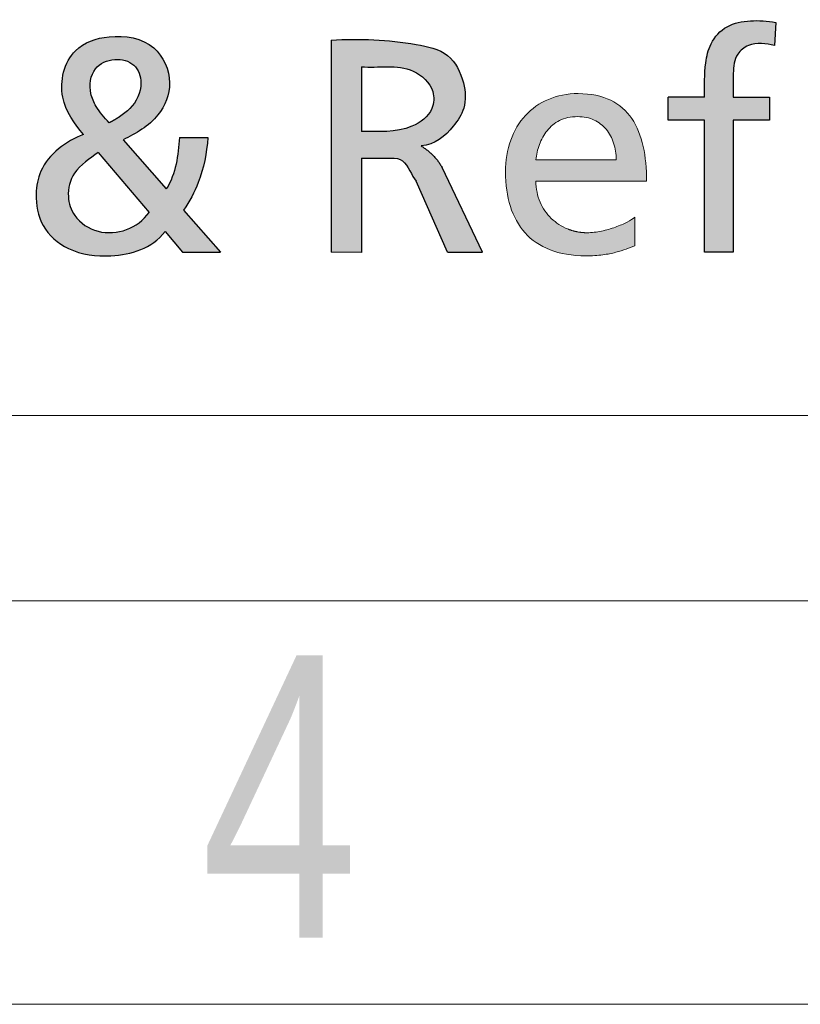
# Model space of a CAD drawing. Header units: millimetres. Extents: x 195 to 7681, y 65 to 5395.
# Tile 61 of 80: x 5509 to 5635, y 65 to 224. Entities that reach past the tile are written whole.
import ezdxf

# ---------------------------------------------------------------- set-up
doc = ezdxf.new("R2010")
doc.units = ezdxf.units.MM
doc.layers.add('FORMAT', color=7, linetype='Continuous')
doc.styles.add('SLDTEXTSTYLE3', font='TXT', dxfattribs={"width": 0.75})

# ---------------------------------------------------------------- blocks, each defined once
blk = doc.blocks.new('LOGO_sombreado')
at = {"linetype": 'Continuous', "ltscale": 13}
h = blk.add_hatch(color=7, dxfattribs=at)
edge = h.paths.add_edge_path(flags=0)
edge.add_spline(control_points=[(371.9578624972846, 51.26155251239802), (371.9682883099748, 52.55459429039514), (371.9004231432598, 54.81656569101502), (372.1986442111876, 58.08992134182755), (374.9253768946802, 60.25487243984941), (377.2829667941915, 59.87943518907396), (378.6148361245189, 59.59023252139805)], knot_values=[0, 0, 0, 0, 0.2854310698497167, 0.5205446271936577, 0.6849993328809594, 1, 1, 1, 1], weights=[1, 1, 1, 1, 1, 1, 1], degree=3, periodic=0)
edge.add_line((378.6148361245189, 59.59023252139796), (378.8167292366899, 63.30286614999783))
edge.add_spline(control_points=[(378.8167292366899, 63.30286614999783), (377.469409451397, 63.54071289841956), (374.8376899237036, 63.74520638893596), (370.8251354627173, 63.02004193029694), (368.2139499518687, 60.15141135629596), (367.2876234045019, 56.0213847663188), (367.3627163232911, 53.10904677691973), (367.3622303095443, 51.26155251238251)], knot_values=[0, 0, 0, 0, 0.1997988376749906, 0.3894495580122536, 0.5735241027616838, 0.7289501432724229, 1, 1, 1, 1], weights=[1, 1, 1, 1, 1, 1, 1, 1], degree=3, periodic=0)
edge.add_line((367.3622303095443, 51.26155251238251), (361.4853500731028, 51.26155251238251))
edge.add_line((361.4853500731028, 51.26155251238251), (361.4853500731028, 47.54264279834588))
edge.add_line((361.4853500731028, 47.54264279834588), (367.3622246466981, 47.54264279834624))
edge.add_line((367.3622246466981, 47.54264279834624), (367.3622246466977, 26.29437483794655))
edge.add_line((367.3622246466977, 26.29437483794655), (371.9578571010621, 26.29437483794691))
edge.add_line((371.9578571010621, 26.29437483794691), (371.9578571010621, 47.54264279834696))
edge.add_line((371.9578571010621, 47.54264279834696), (377.8347316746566, 47.5426427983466))
edge.add_line((377.8347316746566, 47.5426427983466), (377.8347316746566, 51.26155251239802))
edge.add_line((377.8347316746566, 51.26155251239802), (371.9578624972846, 51.26155251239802))
h = blk.add_hatch(color=7, dxfattribs=at)
edge = h.paths.add_edge_path(flags=0)
edge.add_spline(control_points=[(283.4674049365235, 33.04875140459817), (284.402983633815, 34.4536052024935), (286.4188246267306, 38.13245896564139), (287.1891561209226, 42.29424861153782), (287.3795749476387, 44.74441146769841)], knot_values=[0, 0, 0, 0, 0.4065839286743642, 1, 1, 1, 1], weights=[1, 1, 1, 1, 1], degree=3, periodic=0)
edge.add_line((287.3795749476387, 44.74441146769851), (282.7839535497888, 44.75226723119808))
edge.add_spline(control_points=[(282.7839535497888, 44.75226723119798), (282.5902633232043, 41.90625636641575), (282.2798374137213, 38.94256868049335), (280.676252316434, 36.4722929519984)], knot_values=[0, 0, 0, 0, 1, 1, 1, 1], weights=[1, 1, 1, 1], degree=3, periodic=0)
edge.add_line((280.6762523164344, 36.4722929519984), (273.7239019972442, 44.40661365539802))
edge.add_spline(control_points=[(273.7239019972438, 44.40661365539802), (275.7827596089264, 45.38408974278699), (279.5521909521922, 47.53361772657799), (282.0629908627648, 53.76236920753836), (279.0486084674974, 60.44779786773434), (271.9124739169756, 61.61266581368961), (264.7932775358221, 59.24300854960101), (262.8408896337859, 51.12563470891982), (265.8960833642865, 47.00332869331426), (267.3513069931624, 45.24089569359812)], knot_values=[0, 0, 0, 0, 0.1490557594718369, 0.2667255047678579, 0.3997881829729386, 0.5586868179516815, 0.6849578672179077, 0.8509330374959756, 1, 1, 1, 1], weights=[1, 1, 1, 1, 1, 1, 1, 1, 1, 1], degree=3, periodic=0)
edge.add_spline(control_points=[(267.3513069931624, 45.24089569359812), (264.562057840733, 44.22517308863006), (260.5677822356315, 41.27801848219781), (259.4408351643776, 35.19985269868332), (260.3465999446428, 30.22200102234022), (265.1237160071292, 26.06671883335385), (272.7859529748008, 25.23522711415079), (278.3305339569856, 26.85187530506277), (280.5214937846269, 29.61735409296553)], knot_values=[0, 0, 0, 0, 0.2281589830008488, 0.3202652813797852, 0.4488884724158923, 0.5851883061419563, 0.7570426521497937, 1, 1, 1, 1], weights=[1, 1, 1, 1, 1, 1, 1, 1, 1], degree=3, periodic=0)
edge.add_line((280.5214937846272, 29.61735409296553), (283.3197165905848, 26.29436631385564))
edge.add_line((283.3197165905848, 26.29436631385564), (289.4330714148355, 26.29436631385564))
edge.add_line((289.4330714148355, 26.29436631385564), (283.4674049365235, 33.04875140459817))
edge = h.paths.add_edge_path(flags=0)
edge.add_spline(control_points=[(277.9283063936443, 32.7030978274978), (276.1300658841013, 30.15734839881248), (271.0344753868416, 28.25050658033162), (265.8109654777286, 31.58302972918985), (264.5520604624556, 35.45408101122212), (265.6602857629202, 39.68915816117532), (268.373175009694, 41.39189404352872), (269.7033224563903, 42.34840372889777)], knot_values=[0, 0, 0, 0, 0.3539609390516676, 0.5292754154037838, 0.6541513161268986, 0.8034518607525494, 1, 1, 1, 1], weights=[1, 1, 1, 1, 1, 1, 1, 1], degree=3, periodic=0)
edge.add_line((269.7033224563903, 42.34840372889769), (277.9283063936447, 32.70309782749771))
edge = h.paths.add_edge_path(flags=0)
edge.add_spline(control_points=[(271.469297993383, 47.15455957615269), (270.7207086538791, 47.99343547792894), (269.4728242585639, 49.39182587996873), (268.1431492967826, 52.33476654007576), (268.6159162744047, 56.1110011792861), (272.2627033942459, 57.73123502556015), (275.8002563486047, 56.85718592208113), (277.1392425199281, 53.02141946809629), (275.5299397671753, 49.78469591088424), (273.721037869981, 48.50542471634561), (273.1394332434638, 48.09410885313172)], knot_values=[0, 0, 0, 0, 0.1287241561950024, 0.2145807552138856, 0.3703793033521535, 0.5029583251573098, 0.6266524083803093, 0.7444102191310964, 0.9178218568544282, 1, 1, 1, 1], weights=[1, 1, 1, 1, 1, 1, 1, 1, 1, 1, 1], degree=3, periodic=0)
edge.add_spline(control_points=[(273.1394332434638, 48.09410885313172), (272.3363522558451, 47.56747502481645), (271.469297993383, 47.15455957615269)], knot_values=[0, 0, 0, 1, 1, 1], weights=[1, 1, 1], degree=2, periodic=0)
h = blk.add_hatch(color=7, dxfattribs=at)
edge = h.paths.add_edge_path(flags=0)
edge.add_line((312.1166924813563, 41.44683689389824), (316.7900943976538, 41.44683689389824))
edge.add_spline(control_points=[(316.7900943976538, 41.44683689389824), (317.6442733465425, 41.44683689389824), (319.4366160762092, 41.18307482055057), (320.1558496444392, 38.56131194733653), (320.9322210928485, 37.73134982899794)], knot_values=[0, 0, 0, 0, 0.3333596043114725, 1, 1, 1, 1], weights=[1, 1, 1, 1, 1], degree=3, periodic=0)
edge.add_line((320.9322210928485, 37.73134982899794), (325.9771208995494, 26.29295754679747))
edge.add_line((325.9771208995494, 26.29295754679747), (331.579611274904, 26.29295754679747))
edge.add_line((331.579611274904, 26.29295754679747), (325.106345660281, 39.93197100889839))
edge.add_spline(control_points=[(325.106345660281, 39.93197100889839), (323.8577324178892, 42.12064316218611), (321.714937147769, 43.40538465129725)], knot_values=[0, 0, 0, 1, 1, 1], weights=[1, 1, 1], degree=2, periodic=0)
edge.add_spline(control_points=[(321.714937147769, 43.40538465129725), (323.9181732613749, 43.60834960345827), (326.436760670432, 45.68684416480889), (329.0357258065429, 49.60682088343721), (328.757694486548, 53.95407266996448), (326.3956041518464, 58.67049738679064), (317.9367987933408, 60.48454633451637), (311.9736527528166, 60.73555604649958), (307.2070442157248, 60.46020784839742)], knot_values=[0, 0, 0, 0, 0.1644101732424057, 0.2524804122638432, 0.3603426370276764, 0.4947050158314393, 0.6362272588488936, 1, 1, 1, 1], weights=[1, 1, 1, 1, 1, 1, 1, 1, 1], degree=3, periodic=0)
edge.add_line((307.2070442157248, 60.46020784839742), (307.2070442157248, 26.30172966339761))
edge.add_line((307.2070442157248, 26.30172966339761), (312.1166924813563, 26.26712770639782))
edge.add_line((312.1166924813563, 26.26712770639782), (312.1166924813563, 41.44683689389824))
edge = h.paths.add_edge_path(flags=0)
edge.add_line((312.1124471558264, 45.74244189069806), (312.1124471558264, 56.15906227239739))
edge.add_spline(control_points=[(312.1124471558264, 56.15906227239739), (314.796957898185, 55.93974003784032), (319.4740584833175, 56.99450687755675), (323.919043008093, 52.9343786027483), (323.7182041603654, 48.71867685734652), (319.1222426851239, 45.32634176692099), (314.8209965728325, 45.74132285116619), (312.1124471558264, 45.74244189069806)], knot_values=[0, 0, 0, 0, 0.2978892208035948, 0.45942292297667, 0.5557703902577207, 0.7086388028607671, 1, 1, 1, 1], weights=[1, 1, 1, 1, 1, 1, 1, 1], degree=3, periodic=0)
h = blk.add_hatch(color=7, dxfattribs=at)
edge = h.paths.add_edge_path(flags=0)
edge.add_spline(control_points=[(350.7630137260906, 29.6833425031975), (349.9884354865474, 29.52151378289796), (349.1989312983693, 29.42410232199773), (348.4408501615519, 29.42410232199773)], knot_values=[22.00002, 22.00002, 22.00002, 22.00002, 23.00002, 23.00002, 23.00002, 23.00002], weights=[1, 1, 1, 1], degree=3, periodic=0)
edge.add_arc((348.4335261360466, 37.77316155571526), 8.349062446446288, 248.0559337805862, 270.05026142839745, ccw=False)
edge.add_arc((348.3821460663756, 37.63713075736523), 8.203687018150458, 226.037883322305, 248.033742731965, ccw=False)
edge.add_arc((348.2616537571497, 37.5020060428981), 8.022783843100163, 203.0267579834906, 225.987384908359, ccw=False)
edge.add_spline(control_points=[(340.8781070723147, 34.36380608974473), (340.446825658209, 35.37562842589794), (340.2048681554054, 36.51628522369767), (340.2048681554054, 37.75278233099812)], knot_values=[0, 0, 0, 0, 1, 1, 1, 1], weights=[1, 1, 1, 1], degree=3, periodic=0)
edge.add_line((340.2048681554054, 37.75278233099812), (358.0288089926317, 37.75278233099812))
edge.add_spline(control_points=[(358.0288089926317, 37.75278233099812), (358.0288089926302, 39.75914421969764), (357.8606956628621, 41.6445273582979), (357.4789055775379, 43.34137218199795)], knot_values=[2, 2, 2, 2, 3, 3, 3, 3], weights=[1, 1, 1, 1], degree=3, periodic=0)
edge.add_spline(control_points=[(357.4789055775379, 43.34137218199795), (357.0971154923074, 45.03821700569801), (356.5008630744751, 46.54966582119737), (355.645370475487, 47.8081590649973)], knot_values=[3, 3, 3, 3, 4, 4, 4, 4], weights=[1, 1, 1, 1], degree=3, periodic=0)
edge.add_spline(control_points=[(355.645370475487, 47.8081590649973), (354.7890923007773, 49.0682234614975), (353.6727883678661, 50.07690344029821), (352.2501096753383, 50.77135289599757)], knot_values=[4, 4, 4, 4, 5, 5, 5, 5], weights=[1, 1, 1, 1], degree=3, periodic=0)
edge.add_spline(control_points=[(352.2501096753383, 50.77135289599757), (350.8274309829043, 51.465802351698), (349.0975919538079, 51.84445013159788), (347.016600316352, 51.84445013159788), (345.2529815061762, 51.84445013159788), (343.6394077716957, 51.51765038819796), (342.2112300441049, 50.91118547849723)], knot_values=[5, 5, 5, 5, 6, 6, 6, 7, 7, 7, 7], weights=[1, 1, 1, 1, 1, 1, 1], degree=3, periodic=0)
edge.add_spline(control_points=[(342.2112300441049, 50.91118547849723), (340.7830523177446, 50.30629172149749), (339.5410561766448, 49.4217327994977), (338.5190214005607, 48.30464329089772)], knot_values=[7, 7, 7, 7, 8, 8, 8, 8], weights=[1, 1, 1, 1], degree=3, periodic=0)
edge.add_spline(control_points=[(338.5190214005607, 48.30464329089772), (337.4977722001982, 47.1891249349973), (336.6964843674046, 45.84264714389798), (335.6045332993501, 42.78204185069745), (335.3138700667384, 41.06948550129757), (335.3138700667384, 39.22023887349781), (335.3138700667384, 37.18559623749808), (335.5676112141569, 35.32535154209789), (336.0868771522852, 33.67721244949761)], knot_values=[8, 8, 8, 8, 9, 9, 10, 10, 10, 11, 11, 11, 11], weights=[1, 1, 1, 1, 1, 1, 1, 1, 1], degree=3, periodic=0)
edge.add_spline(control_points=[(336.0868771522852, 33.67721244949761), (336.6061430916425, 32.02907335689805), (337.3909338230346, 30.59303986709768), (338.4522474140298, 29.4115331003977)], knot_values=[11, 11, 11, 11, 12, 12, 12, 12], weights=[1, 1, 1, 1], degree=3, periodic=0)
edge.add_spline(control_points=[(338.4522474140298, 29.4115331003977), (339.5135610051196, 28.23002633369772), (340.8521830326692, 27.30461744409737), (342.4798971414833, 26.67301409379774)], knot_values=[12, 12, 12, 12, 13, 13, 13, 13], weights=[1, 1, 1, 1], degree=3, periodic=0)
edge.add_spline(control_points=[(342.4798971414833, 26.67301409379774), (344.1076112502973, 26.0414107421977), (346.0228462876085, 25.70518408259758), (348.2397426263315, 25.70518408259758), (349.2688475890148, 25.70518408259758), (350.1667613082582, 25.76645903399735), (350.9609789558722, 25.8670128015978)], knot_values=[13, 13, 13, 13, 14, 14, 14, 15, 15, 15, 15], weights=[1, 1, 1, 1, 1, 1, 1], degree=3, periodic=0)
edge.add_spline(control_points=[(350.9609789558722, 25.8670128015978), (351.7551966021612, 25.96913772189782), (352.4472893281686, 26.11054145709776), (353.0647523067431, 26.27237017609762)], knot_values=[15, 15, 15, 15, 16, 16, 16, 16], weights=[1, 1, 1, 1], degree=3, periodic=0)
edge.add_spline(control_points=[(353.0647523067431, 26.27237017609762), (353.6822152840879, 26.43419889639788), (354.2274052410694, 26.61488144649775), (354.7270317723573, 26.7971351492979)], knot_values=[16, 16, 16, 16, 17, 17, 17, 17], weights=[1, 1, 1, 1], degree=3, periodic=0)
edge.add_spline(control_points=[(354.7270317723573, 26.7971351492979), (355.2266583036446, 26.97624654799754), (355.6822925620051, 27.15692909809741), (356.1230008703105, 27.31561551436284)], knot_values=[17, 17, 17, 17, 18, 18, 18, 18], weights=[1, 1, 1, 1], degree=3, periodic=0)
edge.add_line((356.1230008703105, 27.31561551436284), (356.1230008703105, 31.91909267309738))
edge.add_spline(control_points=[(356.1230008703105, 31.91909267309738), (355.842550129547, 31.68656208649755), (355.4112687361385, 31.41632383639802), (354.8755056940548, 31.13822982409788)], knot_values=[19.00002, 19.00002, 19.00002, 19.00002, 20.00002, 20.00002, 20.00002, 20.00002], weights=[1, 1, 1, 1], degree=3, periodic=0)
edge.add_spline(control_points=[(354.8755056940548, 31.13822982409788), (354.3397426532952, 30.86013581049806), (353.6987123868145, 30.57732834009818), (352.9979783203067, 30.3243727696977)], knot_values=[20.00002, 20.00002, 20.00002, 20.00002, 21.00002, 21.00002, 21.00002, 21.00002], weights=[1, 1, 1, 1], degree=3, periodic=0)
edge.add_spline(control_points=[(352.9979783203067, 30.3243727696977), (352.2980298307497, 30.07141719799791), (351.5375919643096, 29.84517122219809), (350.7630137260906, 29.6833425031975)], knot_values=[21.00002, 21.00002, 21.00002, 21.00002, 22.00002, 22.00002, 22.00002, 22.00002], weights=[1, 1, 1, 1], degree=3, periodic=0)
edge = h.paths.add_edge_path(flags=0)
edge.add_line((353.1378109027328, 41.17003926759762), (349.9051643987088, 41.17003926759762))
edge.add_line((349.9051643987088, 41.17003926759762), (340.204868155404, 41.17003926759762))
edge.add_spline(control_points=[(340.204868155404, 41.17003926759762), (340.2912815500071, 41.97918286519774), (340.4727496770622, 42.81974951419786), (340.7665552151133, 43.62417965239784)], knot_values=[0, 0, 0, 0, 1, 1, 1, 1], weights=[1, 1, 1, 1], degree=3, periodic=0)
edge.add_spline(control_points=[(340.7665552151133, 43.62417965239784), (341.0595751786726, 44.42860979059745), (341.4665037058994, 45.19690341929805), (342.0022667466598, 45.86464328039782)], knot_values=[1, 1, 1, 1, 2, 2, 2, 2], weights=[1, 1, 1, 1], degree=3, periodic=0)
edge.add_spline(control_points=[(342.0022667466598, 45.86464328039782), (342.5388153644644, 46.5323831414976), (343.2057696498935, 47.09956923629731), (344.0196267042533, 47.49864199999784)], knot_values=[2, 2, 2, 2, 3, 3, 3, 3], weights=[1, 1, 1, 1], degree=3, periodic=0)
edge.add_spline(control_points=[(344.0196267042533, 47.49864199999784), (344.8334837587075, 47.89928591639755), (345.7958147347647, 48.13181650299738), (346.9231167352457, 48.13181650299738), (347.9137284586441, 48.13181650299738), (348.7975018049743, 47.93542242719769), (349.5657954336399, 47.58191308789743)], knot_values=[3, 3, 3, 3, 4, 4, 4, 5, 5, 5, 5], weights=[1, 1, 1, 1, 1, 1, 1], degree=3, periodic=0)
edge.add_spline(control_points=[(349.5657954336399, 47.58191308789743), (350.3340890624, 47.22840374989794), (350.9876885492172, 46.7162079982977), (351.5163814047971, 46.08617579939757)], knot_values=[5, 5, 5, 5, 6, 6, 6, 6], weights=[1, 1, 1, 1], degree=3, periodic=0)
edge.add_spline(control_points=[(351.5163814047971, 46.08617579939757), (352.045074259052, 45.45457244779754), (352.4504316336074, 44.7035614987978), (352.723812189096, 43.87242176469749)], knot_values=[6, 6, 6, 6, 7, 7, 7, 7], weights=[1, 1, 1, 1], degree=3, periodic=0)
edge.add_spline(control_points=[(352.723812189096, 43.87242176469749), (352.997192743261, 43.03971087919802), (353.1378109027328, 42.12687120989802), (353.1378109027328, 41.17003926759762)], knot_values=[7, 7, 7, 7, 8, 8, 8, 8], weights=[1, 1, 1, 1], degree=3, periodic=0)
h = blk.add_hatch(color=7, dxfattribs=at)
edge = h.paths.add_edge_path(flags=0)
edge.add_spline(control_points=[(350.7630137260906, 29.6833425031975), (349.9884354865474, 29.52151378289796), (349.1989312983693, 29.42410232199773), (348.4408501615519, 29.42410232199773)], knot_values=[22.00002, 22.00002, 22.00002, 22.00002, 23.00002, 23.00002, 23.00002, 23.00002], weights=[1, 1, 1, 1], degree=3, periodic=0)
edge.add_arc((348.4335261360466, 37.77316155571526), 8.349062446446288, 248.0559337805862, 270.05026142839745, ccw=False)
edge.add_arc((348.3821460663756, 37.63713075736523), 8.203687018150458, 226.037883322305, 248.033742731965, ccw=False)
edge.add_arc((348.2616537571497, 37.5020060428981), 8.022783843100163, 203.0267579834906, 225.987384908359, ccw=False)
edge.add_spline(control_points=[(340.8781070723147, 34.36380608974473), (340.446825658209, 35.37562842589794), (340.2048681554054, 36.51628522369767), (340.2048681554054, 37.75278233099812)], knot_values=[0, 0, 0, 0, 1, 1, 1, 1], weights=[1, 1, 1, 1], degree=3, periodic=0)
edge.add_line((340.2048681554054, 37.75278233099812), (358.0288089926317, 37.75278233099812))
edge.add_spline(control_points=[(358.0288089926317, 37.75278233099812), (358.0288089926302, 39.75914421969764), (357.8606956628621, 41.6445273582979), (357.4789055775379, 43.34137218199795)], knot_values=[2, 2, 2, 2, 3, 3, 3, 3], weights=[1, 1, 1, 1], degree=3, periodic=0)
edge.add_spline(control_points=[(357.4789055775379, 43.34137218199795), (357.0971154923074, 45.03821700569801), (356.5008630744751, 46.54966582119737), (355.645370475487, 47.8081590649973)], knot_values=[3, 3, 3, 3, 4, 4, 4, 4], weights=[1, 1, 1, 1], degree=3, periodic=0)
edge.add_spline(control_points=[(355.645370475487, 47.8081590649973), (354.7890923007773, 49.0682234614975), (353.6727883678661, 50.07690344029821), (352.2501096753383, 50.77135289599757)], knot_values=[4, 4, 4, 4, 5, 5, 5, 5], weights=[1, 1, 1, 1], degree=3, periodic=0)
edge.add_spline(control_points=[(352.2501096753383, 50.77135289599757), (350.8274309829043, 51.465802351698), (349.0975919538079, 51.84445013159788), (347.016600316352, 51.84445013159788), (345.2529815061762, 51.84445013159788), (343.6394077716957, 51.51765038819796), (342.2112300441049, 50.91118547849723)], knot_values=[5, 5, 5, 5, 6, 6, 6, 7, 7, 7, 7], weights=[1, 1, 1, 1, 1, 1, 1], degree=3, periodic=0)
edge.add_spline(control_points=[(342.2112300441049, 50.91118547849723), (340.7830523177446, 50.30629172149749), (339.5410561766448, 49.4217327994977), (338.5190214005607, 48.30464329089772)], knot_values=[7, 7, 7, 7, 8, 8, 8, 8], weights=[1, 1, 1, 1], degree=3, periodic=0)
edge.add_spline(control_points=[(338.5190214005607, 48.30464329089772), (337.4977722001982, 47.1891249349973), (336.6964843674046, 45.84264714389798), (335.6045332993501, 42.78204185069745), (335.3138700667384, 41.06948550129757), (335.3138700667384, 39.22023887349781), (335.3138700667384, 37.18559623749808), (335.5676112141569, 35.32535154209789), (336.0868771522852, 33.67721244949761)], knot_values=[8, 8, 8, 8, 9, 9, 10, 10, 10, 11, 11, 11, 11], weights=[1, 1, 1, 1, 1, 1, 1, 1, 1], degree=3, periodic=0)
edge.add_spline(control_points=[(336.0868771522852, 33.67721244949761), (336.6061430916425, 32.02907335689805), (337.3909338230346, 30.59303986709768), (338.4522474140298, 29.4115331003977)], knot_values=[11, 11, 11, 11, 12, 12, 12, 12], weights=[1, 1, 1, 1], degree=3, periodic=0)
edge.add_spline(control_points=[(338.4522474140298, 29.4115331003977), (339.5135610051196, 28.23002633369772), (340.8521830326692, 27.30461744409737), (342.4798971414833, 26.67301409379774)], knot_values=[12, 12, 12, 12, 13, 13, 13, 13], weights=[1, 1, 1, 1], degree=3, periodic=0)
edge.add_spline(control_points=[(342.4798971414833, 26.67301409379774), (344.1076112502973, 26.0414107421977), (346.0228462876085, 25.70518408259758), (348.2397426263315, 25.70518408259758), (349.2688475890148, 25.70518408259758), (350.1667613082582, 25.76645903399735), (350.9609789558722, 25.8670128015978)], knot_values=[13, 13, 13, 13, 14, 14, 14, 15, 15, 15, 15], weights=[1, 1, 1, 1, 1, 1, 1], degree=3, periodic=0)
edge.add_spline(control_points=[(350.9609789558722, 25.8670128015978), (351.7551966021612, 25.96913772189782), (352.4472893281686, 26.11054145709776), (353.0647523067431, 26.27237017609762)], knot_values=[15, 15, 15, 15, 16, 16, 16, 16], weights=[1, 1, 1, 1], degree=3, periodic=0)
edge.add_spline(control_points=[(353.0647523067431, 26.27237017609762), (353.6822152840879, 26.43419889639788), (354.2274052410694, 26.61488144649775), (354.7270317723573, 26.7971351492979)], knot_values=[16, 16, 16, 16, 17, 17, 17, 17], weights=[1, 1, 1, 1], degree=3, periodic=0)
edge.add_spline(control_points=[(354.7270317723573, 26.7971351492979), (355.2266583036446, 26.97624654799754), (355.6822925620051, 27.15692909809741), (356.1230008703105, 27.31561551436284)], knot_values=[17, 17, 17, 17, 18, 18, 18, 18], weights=[1, 1, 1, 1], degree=3, periodic=0)
edge.add_line((356.1230008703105, 27.31561551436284), (356.1230008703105, 31.91909267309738))
edge.add_spline(control_points=[(356.1230008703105, 31.91909267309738), (355.842550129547, 31.68656208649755), (355.4112687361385, 31.41632383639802), (354.8755056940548, 31.13822982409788)], knot_values=[19.00002, 19.00002, 19.00002, 19.00002, 20.00002, 20.00002, 20.00002, 20.00002], weights=[1, 1, 1, 1], degree=3, periodic=0)
edge.add_spline(control_points=[(354.8755056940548, 31.13822982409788), (354.3397426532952, 30.86013581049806), (353.6987123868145, 30.57732834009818), (352.9979783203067, 30.3243727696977)], knot_values=[20.00002, 20.00002, 20.00002, 20.00002, 21.00002, 21.00002, 21.00002, 21.00002], weights=[1, 1, 1, 1], degree=3, periodic=0)
edge.add_spline(control_points=[(352.9979783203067, 30.3243727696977), (352.2980298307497, 30.07141719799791), (351.5375919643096, 29.84517122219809), (350.7630137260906, 29.6833425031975)], knot_values=[21.00002, 21.00002, 21.00002, 21.00002, 22.00002, 22.00002, 22.00002, 22.00002], weights=[1, 1, 1, 1], degree=3, periodic=0)
edge = h.paths.add_edge_path(flags=0)
edge.add_line((353.1378109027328, 41.17003926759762), (349.9051643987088, 41.17003926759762))
edge.add_line((349.9051643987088, 41.17003926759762), (340.204868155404, 41.17003926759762))
edge.add_spline(control_points=[(340.204868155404, 41.17003926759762), (340.2912815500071, 41.97918286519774), (340.4727496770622, 42.81974951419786), (340.7665552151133, 43.62417965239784)], knot_values=[0, 0, 0, 0, 1, 1, 1, 1], weights=[1, 1, 1, 1], degree=3, periodic=0)
edge.add_spline(control_points=[(340.7665552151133, 43.62417965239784), (341.0595751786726, 44.42860979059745), (341.4665037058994, 45.19690341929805), (342.0022667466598, 45.86464328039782)], knot_values=[1, 1, 1, 1, 2, 2, 2, 2], weights=[1, 1, 1, 1], degree=3, periodic=0)
edge.add_spline(control_points=[(342.0022667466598, 45.86464328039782), (342.5388153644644, 46.5323831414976), (343.2057696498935, 47.09956923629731), (344.0196267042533, 47.49864199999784)], knot_values=[2, 2, 2, 2, 3, 3, 3, 3], weights=[1, 1, 1, 1], degree=3, periodic=0)
edge.add_spline(control_points=[(344.0196267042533, 47.49864199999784), (344.8334837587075, 47.89928591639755), (345.7958147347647, 48.13181650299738), (346.9231167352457, 48.13181650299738), (347.9137284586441, 48.13181650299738), (348.7975018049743, 47.93542242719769), (349.5657954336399, 47.58191308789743)], knot_values=[3, 3, 3, 3, 4, 4, 4, 5, 5, 5, 5], weights=[1, 1, 1, 1, 1, 1, 1], degree=3, periodic=0)
edge.add_spline(control_points=[(349.5657954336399, 47.58191308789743), (350.3340890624, 47.22840374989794), (350.9876885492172, 46.7162079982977), (351.5163814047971, 46.08617579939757)], knot_values=[5, 5, 5, 5, 6, 6, 6, 6], weights=[1, 1, 1, 1], degree=3, periodic=0)
edge.add_spline(control_points=[(351.5163814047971, 46.08617579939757), (352.045074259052, 45.45457244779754), (352.4504316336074, 44.7035614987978), (352.723812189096, 43.87242176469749)], knot_values=[6, 6, 6, 6, 7, 7, 7, 7], weights=[1, 1, 1, 1], degree=3, periodic=0)
edge.add_spline(control_points=[(352.723812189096, 43.87242176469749), (352.997192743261, 43.03971087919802), (353.1378109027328, 42.12687120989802), (353.1378109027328, 41.17003926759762)], knot_values=[7, 7, 7, 7, 8, 8, 8, 8], weights=[1, 1, 1, 1], degree=3, periodic=0)
at = {"color": 7, "linetype": 'Continuous', "lineweight": 18, "ltscale": 13}
for p, q in [((353.1378109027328, 41.17003926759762), (349.9051643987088, 41.17003926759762)), ((0, 1.804112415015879e-13), (942.5000000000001, 1.804112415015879e-13))]:
    blk.add_line(p, q, dxfattribs=at)
for centre, radius, start, end in [((348.2616537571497, 37.5020060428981), 8.022783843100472, 203.0267579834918, 225.9873849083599), ((348.3821460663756, 37.63713075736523), 8.203687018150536, 226.0378833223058, 248.0337427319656)]:
    blk.add_arc(centre, radius, start, end, dxfattribs=at)
at = {"color": 8, "linetype": 'Continuous', "lineweight": 0, "ltscale": 13}
for points in [[(342.2112300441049, 50.91118547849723), (340.7830523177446, 50.30629172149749), (339.5410561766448, 49.4217327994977), (338.5190214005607, 48.30464329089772)], [(355.645370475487, 47.8081590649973), (354.7890923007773, 49.0682234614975), (353.6727883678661, 50.07690344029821), (352.2501096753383, 50.77135289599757)], [(357.4789055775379, 43.34137218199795), (357.0971154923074, 45.03821700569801), (356.5008630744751, 46.54966582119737), (355.645370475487, 47.8081590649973)], [(342.0022667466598, 45.86464328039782), (342.5388153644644, 46.5323831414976), (343.2057696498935, 47.09956923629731), (344.0196267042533, 47.49864199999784)], [(349.5657954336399, 47.58191308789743), (350.3340890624, 47.22840374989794), (350.9876885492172, 46.7162079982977), (351.5163814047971, 46.08617579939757)], [(351.5163814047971, 46.08617579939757), (352.045074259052, 45.45457244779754), (352.4504316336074, 44.7035614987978), (352.723812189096, 43.87242176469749)], [(340.7665552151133, 43.62417965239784), (341.0595751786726, 44.42860979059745), (341.4665037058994, 45.19690341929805), (342.0022667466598, 45.86464328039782)], [(340.204868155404, 41.17003926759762), (340.2912815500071, 41.97918286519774), (340.4727496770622, 42.81974951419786), (340.7665552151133, 43.62417965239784)], [(352.723812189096, 43.87242176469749), (352.997192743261, 43.03971087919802), (353.1378109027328, 42.12687120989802), (353.1378109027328, 41.17003926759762)], [(358.0288089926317, 37.75278233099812), (358.0288089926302, 39.75914421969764), (357.8606956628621, 41.6445273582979), (357.4789055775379, 43.34137218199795)], [(349.9051643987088, 41.17003926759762), (346.6717323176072, 41.17003926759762), (343.4383002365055, 41.17003926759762), (340.204868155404, 41.17003926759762)], [(340.8781070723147, 34.36380608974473), (340.446825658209, 35.37562842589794), (340.2048681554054, 36.51628522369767), (340.2048681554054, 37.75278233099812)], [(340.2048681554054, 37.75278233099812), (346.1461817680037, 37.75278233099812), (352.0874953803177, 37.75278233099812), (358.0288089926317, 37.75278233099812)], [(336.0868771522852, 33.67721244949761), (336.6061430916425, 32.02907335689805), (337.3909338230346, 30.59303986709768), (338.4522474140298, 29.4115331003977)], [(356.1230008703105, 31.91909267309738), (355.842550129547, 31.68656208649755), (355.4112687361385, 31.41632383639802), (354.8755056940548, 31.13822982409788)], [(356.1230008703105, 27.31561551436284), (356.1230008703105, 28.85010790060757), (356.1230008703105, 30.38460028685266), (356.1230008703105, 31.91909267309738)], [(352.9979783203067, 30.3243727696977), (352.2980298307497, 30.07141719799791), (351.5375919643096, 29.84517122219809), (350.7630137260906, 29.6833425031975)], [(354.8755056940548, 31.13822982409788), (354.3397426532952, 30.86013581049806), (353.6987123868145, 30.57732834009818), (352.9979783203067, 30.3243727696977)], [(338.4522474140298, 29.4115331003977), (339.5135610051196, 28.23002633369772), (340.8521830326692, 27.30461744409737), (342.4798971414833, 26.67301409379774)], [(350.7630137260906, 29.6833425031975), (349.9884354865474, 29.52151378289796), (349.1989312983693, 29.42410232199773), (348.4408501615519, 29.42410232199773)], [(354.7270317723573, 26.7971351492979), (355.2266583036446, 26.97624654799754), (355.6822925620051, 27.15692909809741), (356.1230008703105, 27.31561551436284)], [(350.9609789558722, 25.8670128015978), (351.7551966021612, 25.96913772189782), (352.4472893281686, 26.11054145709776), (353.0647523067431, 26.27237017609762)], [(353.0647523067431, 26.27237017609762), (353.6822152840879, 26.43419889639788), (354.2274052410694, 26.61488144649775), (354.7270317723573, 26.7971351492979)]]:
    blk.add_open_spline(points, degree=3, dxfattribs=at)
for points, knots in [([(352.2501096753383, 50.77135289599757), (350.8274309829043, 51.465802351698), (349.0975919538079, 51.84445013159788), (347.016600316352, 51.84445013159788), (345.2529815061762, 51.84445013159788), (343.6394077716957, 51.51765038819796), (342.2112300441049, 50.91118547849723)], [5, 5, 5, 5, 6, 6, 6, 7, 7, 7, 7]), ([(338.5190214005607, 48.30464329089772), (337.4977722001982, 47.1891249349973), (336.6964843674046, 45.84264714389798), (335.6045332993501, 42.78204185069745), (335.3138700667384, 41.06948550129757), (335.3138700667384, 39.22023887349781), (335.3138700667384, 37.18559623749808), (335.5676112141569, 35.32535154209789), (336.0868771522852, 33.67721244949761)], [8, 8, 8, 8, 9, 9, 10, 10, 10, 11, 11, 11, 11]), ([(344.0196267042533, 47.49864199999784), (344.8334837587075, 47.89928591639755), (345.7958147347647, 48.13181650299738), (346.9231167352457, 48.13181650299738), (347.9137284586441, 48.13181650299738), (348.7975018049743, 47.93542242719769), (349.5657954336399, 47.58191308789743)], [3, 3, 3, 3, 4, 4, 4, 5, 5, 5, 5]), ([(342.4798971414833, 26.67301409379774), (344.1076112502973, 26.0414107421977), (346.0228462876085, 25.70518408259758), (348.2397426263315, 25.70518408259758), (349.2688475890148, 25.70518408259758), (350.1667613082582, 25.76645903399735), (350.9609789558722, 25.8670128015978)], [13, 13, 13, 13, 14, 14, 14, 15, 15, 15, 15])]:
    blk.add_open_spline(points, degree=3, knots=knots, dxfattribs=at)
blk.add_rational_spline([(348.4408501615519, 29.42410232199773), (347.3659105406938, 29.4231593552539), (346.310530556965, 29.62728962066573), (345.3134708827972, 30.02899607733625)], [1, 0.9877577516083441, 0.9877577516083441, 1], degree=3, dxfattribs=at)
at = {"layer": 'FORMAT', "color": 7, "ltscale": 13}
for p, q in [((378.8167292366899, 63.30286614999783), (378.6148361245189, 59.59023252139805)), ((307.2070442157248, 60.46020784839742), (307.2070442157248, 26.30172966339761)), ((312.1124471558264, 56.15906227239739), (312.1124471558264, 45.74244189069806)), ((367.3622303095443, 51.26155251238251), (361.4853500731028, 51.26155251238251)), ((361.4853500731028, 47.54264279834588), (361.4853500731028, 51.26155251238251)), ((371.9578624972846, 51.26155251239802), (377.8347316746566, 51.26155251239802)), ((377.8347316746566, 51.26155251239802), (377.8347316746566, 47.5426427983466)), ((367.3622246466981, 47.54264279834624), (361.4853500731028, 47.54264279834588)), ((367.3622246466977, 26.29437483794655), (367.3622246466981, 47.54264279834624)), ((371.9578571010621, 47.54264279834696), (371.9578571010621, 26.29437483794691)), ((377.8347316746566, 47.5426427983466), (371.9578571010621, 47.54264279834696)), ((282.7839535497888, 44.75226723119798), (287.3795749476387, 44.74441146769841)), ((273.7239019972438, 44.40661365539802), (280.676252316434, 36.4722929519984)), ((269.7033224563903, 42.34840372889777), (277.9283063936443, 32.7030978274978)), ((312.1166924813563, 41.44683689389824), (312.1166924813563, 26.26712770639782)), ((312.1166924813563, 41.44683689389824), (316.7900943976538, 41.44683689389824)), ((331.579611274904, 26.29295754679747), (325.106345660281, 39.93197100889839)), ((325.9771208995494, 26.29295754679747), (320.9322210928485, 37.73134982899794)), ((283.4674049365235, 33.04875140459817), (289.4330714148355, 26.29436631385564)), ((280.5214937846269, 29.61735409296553), (283.3197165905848, 26.29436631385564)), ((283.3197165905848, 26.29436631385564), (289.4330714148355, 26.29436631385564)), ((312.1166924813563, 26.26712770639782), (307.2070442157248, 26.30172966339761)), ((325.9771208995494, 26.29295754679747), (331.579611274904, 26.29295754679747)), ((371.9578571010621, 26.29437483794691), (367.3622246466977, 26.29437483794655))]:
    blk.add_line(p, q, dxfattribs=at)
for points, knots in [([(367.3622303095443, 51.26155251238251), (367.362716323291, 53.10904677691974), (367.2876234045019, 56.02138476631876), (368.2139499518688, 60.151411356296), (370.8251354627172, 63.02004193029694), (374.8376899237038, 63.74520638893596), (377.4694094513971, 63.54071289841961), (378.8167292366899, 63.30286614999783)], [0, 0, 0, 0, 0.2710498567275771, 0.4264758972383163, 0.6105504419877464, 0.8002011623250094, 1, 1, 1, 1]), ([(267.3513069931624, 45.24089569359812), (265.8960833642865, 47.00332869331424), (262.8408896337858, 51.12563470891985), (264.7932775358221, 59.243008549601), (271.9124739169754, 61.61266581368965), (279.0486084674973, 60.44779786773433), (282.0629908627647, 53.76236920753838), (279.5521909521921, 47.53361772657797), (275.7827596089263, 45.38408974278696), (273.7239019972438, 44.40661365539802)], [0, 0, 0, 0, 0.1490669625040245, 0.3150421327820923, 0.4413131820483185, 0.6002118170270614, 0.733274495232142, 0.8509442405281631, 1, 1, 1, 1]), ([(307.2070442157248, 60.46020784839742), (311.9736527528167, 60.73555604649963), (317.9367987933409, 60.48454633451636), (326.3956041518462, 58.67049738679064), (328.7576944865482, 53.95407266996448), (329.0357258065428, 49.60682088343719), (326.436760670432, 45.68684416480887), (323.918173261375, 43.60834960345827), (321.714937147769, 43.40538465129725)], [0, 0, 0, 0, 0.3637727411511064, 0.5052949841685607, 0.6396573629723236, 0.7475195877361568, 0.8355898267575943, 1, 1, 1, 1]), ([(378.6148361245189, 59.59023252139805), (377.2829667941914, 59.87943518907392), (374.92537689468, 60.25487243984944), (372.1986442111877, 58.08992134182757), (371.9004231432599, 54.81656569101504), (371.9682883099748, 52.55459429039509), (371.9578624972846, 51.26155251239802)], [0, 0, 0, 0, 0.3150006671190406, 0.4794553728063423, 0.7145689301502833, 1, 1, 1, 1]), ([(271.469297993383, 47.15455957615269), (270.7207086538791, 47.99343547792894), (269.4728242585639, 49.39182587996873), (268.1431492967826, 52.33476654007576), (268.6159162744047, 56.1110011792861), (272.2627033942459, 57.73123502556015), (275.8002563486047, 56.85718592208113), (277.1392425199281, 53.02141946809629), (275.5299397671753, 49.78469591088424), (273.721037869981, 48.50542471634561), (273.1394332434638, 48.09410885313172)], [0, 0, 0, 0, 0.1287241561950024, 0.2145807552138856, 0.3703793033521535, 0.5029583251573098, 0.6266524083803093, 0.7444102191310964, 0.9178218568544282, 1, 1, 1, 1]), ([(312.1124471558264, 56.15906227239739), (314.7969578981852, 55.93974003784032), (319.4740584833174, 56.99450687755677), (323.919043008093, 52.93437860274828), (323.7182041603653, 48.71867685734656), (319.1222426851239, 45.32634176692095), (314.8209965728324, 45.74132285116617), (312.1124471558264, 45.74244189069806)], [0, 0, 0, 0, 0.2978892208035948, 0.45942292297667, 0.5557703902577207, 0.7086388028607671, 1, 1, 1, 1]), ([(267.3513069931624, 45.24089569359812), (264.562057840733, 44.22517308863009), (260.5677822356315, 41.27801848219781), (259.4408351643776, 35.19985269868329), (260.3465999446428, 30.22200102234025), (265.1237160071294, 26.06671883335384), (272.7859529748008, 25.23522711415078), (278.3305339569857, 26.85187530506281), (280.5214937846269, 29.61735409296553)], [0, 0, 0, 0, 0.2281589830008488, 0.3202652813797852, 0.4488884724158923, 0.5851883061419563, 0.7570426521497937, 1, 1, 1, 1]), ([(287.3795749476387, 44.74441146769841), (287.1891561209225, 42.29424861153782), (286.4188246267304, 38.13245896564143), (284.4029836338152, 34.45360520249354), (283.4674049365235, 33.04875140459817)], [0, 0, 0, 0, 0.5934160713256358, 1, 1, 1, 1]), ([(269.7033224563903, 42.34840372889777), (268.373175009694, 41.39189404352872), (265.6602857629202, 39.68915816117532), (264.5520604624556, 35.45408101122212), (265.8109654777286, 31.58302972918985), (271.0344753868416, 28.25050658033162), (276.1300658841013, 30.15734839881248), (277.9283063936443, 32.7030978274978)], [0, 0, 0, 0, 0.1965481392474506, 0.3458486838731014, 0.4707245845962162, 0.6460390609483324, 1, 1, 1, 1]), ([(316.7900943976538, 41.44683689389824), (317.6442733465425, 41.44683689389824), (319.4366160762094, 41.18307482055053), (320.1558496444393, 38.56131194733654), (320.9322210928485, 37.73134982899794)], [0, 0, 0, 0, 0.3333596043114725, 1, 1, 1, 1])]:
    blk.add_open_spline(points, degree=3, knots=knots, dxfattribs=at)
for points, degree in [([(273.1394332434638, 48.09410885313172), (272.3363522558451, 47.56747502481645), (271.469297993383, 47.15455957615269)], 2), ([(282.7839535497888, 44.75226723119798), (282.5902633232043, 41.90625636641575), (282.2798374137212, 38.94256868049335), (280.676252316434, 36.4722929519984)], 3), ([(321.714937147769, 43.40538465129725), (323.8577324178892, 42.12064316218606), (325.106345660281, 39.93197100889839)], 2)]:
    blk.add_open_spline(points, degree=degree, dxfattribs=at)

msp = doc.modelspace()

# ---------------------------------------------------------------- linework, layer by layer
at = {"color": 7, "linetype": 'Continuous', "lineweight": 18, "ltscale": 13}
for p, q in [((7591.999999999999, 130), (260, 130)), ((5251.999999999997, 130.0000000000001), (7591.999999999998, 130.0000000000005)), ((7657.000000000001, 65), (195, 65))]:
    msp.add_line(p, q, dxfattribs=at)

# ---------------------------------------------------------------- block references
at = {"color": 7, "linetype": 'Continuous', "ltscale": 13}
msp.add_blockref('LOGO_sombreado', (5252.125129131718, 159.8735306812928), dxfattribs=at)

# ---------------------------------------------------------------- texts
at = {"color": 7, "linetype": 'Continuous', "lineweight": 0, "ltscale": 13, "insert": (5551.063193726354, 121.2385532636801), "char_height": 45.5, "attachment_point": 2, "style": 'SLDTEXTSTYLE3'}
msp.add_mtext('4', dxfattribs=at)

doc.saveas('drawing.dxf')
